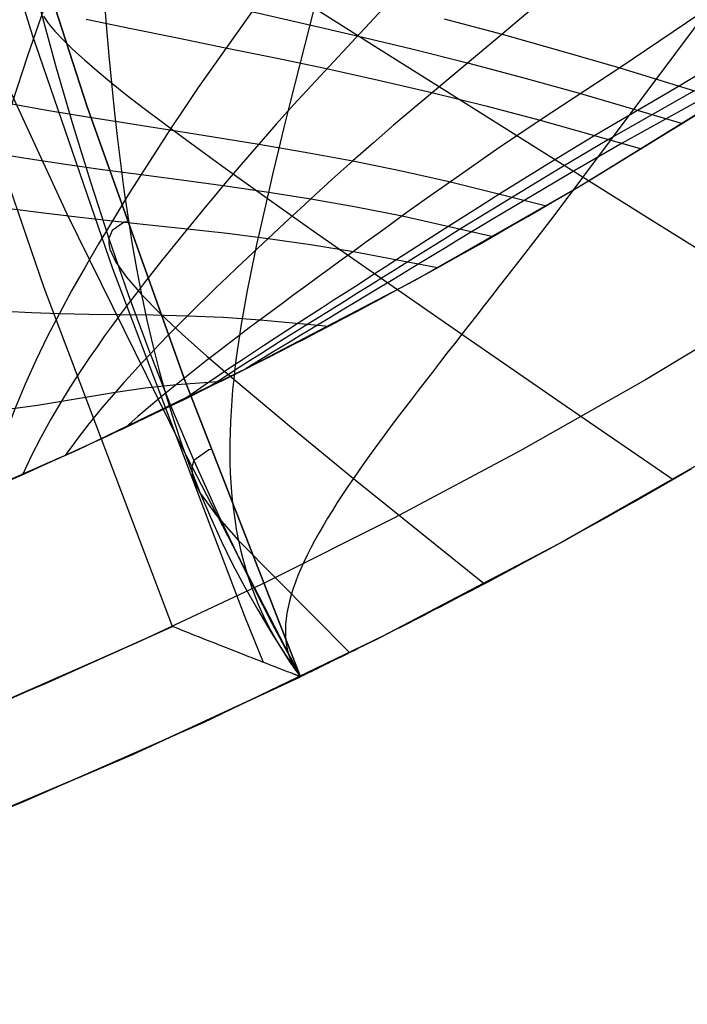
# Model space of a CAD drawing. Header units: millimetres. Extents: x -58 to 58, y -58 to 57.
# Tile 41 of 102: x 22 to 29, y -55 to -45. Entities that reach past the tile are written whole.
import ezdxf

# ---------------------------------------------------------------- set-up
doc = ezdxf.new("R2010")
doc.units = ezdxf.units.MM
doc.header["$MEASUREMENT"] = 0
doc.layers.add('Predefinito', color=5, linetype='Continuous')

msp = doc.modelspace()

# ---------------------------------------------------------------- linework, layer by layer
at = {"layer": 'Predefinito', "extrusion": (-5.19436e-06, 2.54963e-05, 1)}
msp.add_lwpolyline([(17.3356, -28.1987), (17.3293, -28.7285), (17.3355, -29.2598), (17.354, -29.7923), (17.3847, -30.3255), (17.4349, -30.9406), (17.5004, -31.5559), (17.5806, -32.1711), (17.6748, -32.7859), (17.7825, -33.4001), (17.9028, -34.0134), (18.0354, -34.6259), (18.1794, -35.2374), (18.4993, -36.4569), (18.8578, -37.6704), (19.2502, -38.8768), (19.6731, -40.0767), (20.1233, -41.2709), (20.5974, -42.4585), (21.6075, -44.8137), (22.6883, -47.1478), (23.8257, -49.4599), (25.0206, -51.7725)], dxfattribs=at)
at = {"layer": 'Predefinito'}
for points in [[(23.7422, -51.2695), (22.4619, -47.8864), (21.678, -45.6117), (20.9621, -43.3182), (20.6339, -42.1632), (20.3283, -41.002), (20.0477, -39.8338), (19.7948, -38.658), (19.5728, -37.4736), (19.3855, -36.2796), (19.237, -35.0748), (19.179, -34.4693), (19.1327, -33.8649), (19.0986, -33.2615), (19.0772, -32.6592), (19.0689, -32.0582), (19.0741, -31.4583), (19.0932, -30.8597), (19.1266, -30.2624)], [(20.1325, -30.2134), (20.0896, -30.9657), (20.07, -31.7416), (20.0748, -32.543), (20.1052, -33.3716), (20.1623, -34.2291), (20.2474, -35.1174), (20.3616, -36.0382), (20.506, -36.9933), (20.6818, -37.9844), (20.8902, -39.0133), (21.1323, -40.0818), (21.4093, -41.1917), (21.7223, -42.3446), (22.0726, -43.5425), (22.8893, -46.0799), (23.8688, -48.818), (25.0203, -51.771)], [(25.0203, -51.771), (23.8688, -48.818), (22.8893, -46.0799), (22.0726, -43.5425), (21.7223, -42.3446), (21.4093, -41.1917), (21.1323, -40.0818), (20.8902, -39.0133), (20.6818, -37.9844), (20.506, -36.9933), (20.3616, -36.0382), (20.2474, -35.1174), (20.1623, -34.2291), (20.1052, -33.3716), (20.0748, -32.543), (20.07, -31.7416), (20.0896, -30.9657), (20.1325, -30.2134)], [(20.1325, -30.2134), (20.0896, -30.9657), (20.07, -31.7416), (20.0748, -32.543), (20.1052, -33.3716), (20.1623, -34.2291), (20.2474, -35.1174), (20.3616, -36.0382), (20.506, -36.9933), (20.6818, -37.9844), (20.8902, -39.0133), (21.1323, -40.0818), (21.4093, -41.1917), (21.7223, -42.3446), (22.0726, -43.5425), (22.8893, -46.0799), (23.8688, -48.818), (25.0203, -51.771)], [(15.7642, -52.1703), (17.5556, -51.5951), (19.326, -50.9584), (21.0733, -50.261), (22.7956, -49.5036), (24.4907, -48.6873), (26.1566, -47.813), (27.7913, -46.8817), (29.3929, -45.8945), (30.9595, -44.8526), (32.4892, -43.7573), (33.9802, -42.6098), (35.4307, -41.4116), (36.8389, -40.164), (38.2033, -38.8685), (39.5221, -37.5267), (40.7938, -36.1402), (42.0169, -34.7106), (43.19, -33.2397), (44.3116, -31.7291)], [(43.864, -35.6118), (42.9294, -36.7331), (41.9652, -37.8308), (40.9723, -38.904), (39.9515, -39.9515), (38.904, -40.9723), (37.8308, -41.9652), (36.7331, -42.9294), (35.6118, -43.864), (34.4684, -44.7681), (33.304, -45.6409), (32.1199, -46.4819), (30.9174, -47.2902), (29.6978, -48.0655), (28.4625, -48.8072), (27.2128, -49.5148), (25.9501, -50.188), (24.6759, -50.8267), (23.3914, -51.4304), (22.0981, -51.9993), (20.7974, -52.533), (19.4905, -53.0318), (18.1788, -53.4956), (16.8637, -53.9246)], [(16.632, -55.042), (18.5219, -54.4352), (20.3898, -53.7634), (22.2333, -53.0276), (24.0504, -52.2286), (25.8388, -51.3674), (27.5964, -50.4449), (29.3211, -49.4623), (31.0109, -48.4208), (32.6637, -47.3216), (34.2776, -46.1659), (35.8507, -44.9553), (37.381, -43.6911), (38.8668, -42.3748), (40.3062, -41.008), (41.6976, -39.5924), (43.0394, -38.1296), (44.3298, -36.6213)], [(18.5956, -53.3522), (19.9008, -52.8792), (21.1945, -52.3741), (22.4753, -51.8374), (23.7422, -51.2695)], [(20.5493, -52.6306), (22.1562, -51.9745), (23.7422, -51.2695)], [(25.0203, -51.771), (23.3079, -52.5642), (21.5704, -53.3007), (19.8097, -53.9799), (18.0276, -54.6009)], [(18.2077, -54.5411), (19.9432, -53.9307), (21.6583, -53.2651), (23.3513, -52.5449), (25.0203, -51.771)]]:
    msp.add_lwpolyline(points, dxfattribs=at)
at = {"layer": 'Predefinito', "extrusion": (-0.312392, 0.949953, 0)}
msp.add_lwpolyline([(-6.3444, 320), (-6.3666, 319.9998), (-6.3889, 319.999), (-6.4115, 319.9977), (-6.4342, 319.996), (-6.4571, 319.9936), (-6.4801, 319.9908), (-6.5031, 319.9873), (-6.5263, 319.9833), (-6.5496, 319.9787), (-6.5729, 319.9735), (-6.5962, 319.9678), (-6.6195, 319.9614), (-6.6428, 319.9544), (-6.6661, 319.9468), (-6.6893, 319.9386), (-6.7125, 319.9298), (-6.7355, 319.9203), (-6.7584, 319.9103), (-6.7811, 319.8996), (-6.8037, 319.8883), (-6.826, 319.8764), (-6.8481, 319.8638), (-6.87, 319.8507), (-6.8916, 319.837), (-6.9129, 319.8227), (-6.9338, 319.8078), (-6.9544, 319.7924), (-6.9747, 319.7764), (-6.9945, 319.7598), (-7.0139, 319.7427), (-7.0329, 319.7252), (-7.0515, 319.7071), (-7.0695, 319.6886), (-7.0871, 319.6696), (-7.1042, 319.6501), (-7.1207, 319.6303), (-7.1367, 319.6101), (-7.1522, 319.5895), (-7.167, 319.5685), (-7.1814, 319.5472), (-7.1951, 319.5256), (-7.2082, 319.5038), (-7.2207, 319.4816), (-7.2326, 319.4593), (-7.2439, 319.4367), (-7.2546, 319.414), (-7.2647, 319.3911), (-7.2741, 319.3681), (-7.283, 319.345), (-7.2912, 319.3217), (-7.2988, 319.2985), (-7.3058, 319.2752), (-7.3121, 319.2518), (-7.3179, 319.2285), (-7.3231, 319.2052), (-7.3277, 319.182), (-7.3317, 319.1588), (-7.3351, 319.1357), (-7.338, 319.1127), (-7.3403, 319.0899), (-7.3421, 319.0671), (-7.3434, 319.0446), (-7.3441, 319.0222), (-7.3444, 319)], dxfattribs=at)
at = {"layer": 'Predefinito', "extrusion": (-0.338529, 0.940956, 0)}
msp.add_lwpolyline([(-4.9248, 320), (-4.9469, 319.9998), (-4.9693, 319.999), (-4.9919, 319.9977), (-5.0146, 319.996), (-5.0375, 319.9936), (-5.0604, 319.9908), (-5.0835, 319.9873), (-5.1067, 319.9833), (-5.13, 319.9787), (-5.1533, 319.9735), (-5.1766, 319.9678), (-5.1999, 319.9614), (-5.2232, 319.9544), (-5.2465, 319.9468), (-5.2697, 319.9386), (-5.2928, 319.9298), (-5.3159, 319.9203), (-5.3388, 319.9103), (-5.3615, 319.8996), (-5.384, 319.8883), (-5.4064, 319.8764), (-5.4285, 319.8638), (-5.4504, 319.8507), (-5.472, 319.837), (-5.4932, 319.8227), (-5.5142, 319.8078), (-5.5348, 319.7924), (-5.5551, 319.7764), (-5.5749, 319.7598), (-5.5943, 319.7427), (-5.6133, 319.7252), (-5.6319, 319.7071), (-5.6499, 319.6886), (-5.6675, 319.6696), (-5.6846, 319.6501), (-5.7011, 319.6303), (-5.7171, 319.6101), (-5.7326, 319.5895), (-5.7474, 319.5685), (-5.7617, 319.5472), (-5.7755, 319.5256), (-5.7886, 319.5038), (-5.8011, 319.4816), (-5.813, 319.4593), (-5.8243, 319.4367), (-5.835, 319.414), (-5.8451, 319.3911), (-5.8545, 319.3681), (-5.8634, 319.345), (-5.8716, 319.3217), (-5.8792, 319.2985), (-5.8862, 319.2752), (-5.8925, 319.2518), (-5.8983, 319.2285), (-5.9035, 319.2052), (-5.9081, 319.182), (-5.9121, 319.1588), (-5.9155, 319.1357), (-5.9184, 319.1127), (-5.9207, 319.0899), (-5.9225, 319.0671), (-5.9238, 319.0446), (-5.9245, 319.0222), (-5.9248, 319)], dxfattribs=at)
at = {"layer": 'Predefinito', "extrusion": (3.66533e-06, 1.49262e-06, 1)}
msp.add_lwpolyline([(22.6301, -49.5795), (21.2506, -50.1863), (19.8549, -50.7546), (18.4441, -51.2842)], dxfattribs=at)
at = {"layer": 'Predefinito', "extrusion": (-0.360205, 0.932873, 0)}
msp.add_lwpolyline([(-3.6761, 320), (-3.6983, 319.9998), (-3.7207, 319.999), (-3.7432, 319.9977), (-3.7659, 319.996), (-3.7888, 319.9936), (-3.8118, 319.9908), (-3.8349, 319.9873), (-3.858, 319.9833), (-3.8813, 319.9787), (-3.9046, 319.9735), (-3.9279, 319.9678), (-3.9512, 319.9614), (-3.9746, 319.9544), (-3.9978, 319.9468), (-4.021, 319.9386), (-4.0442, 319.9298), (-4.0672, 319.9203), (-4.0901, 319.9103), (-4.1128, 319.8996), (-4.1354, 319.8883), (-4.1577, 319.8764), (-4.1798, 319.8638), (-4.2017, 319.8507), (-4.2233, 319.837), (-4.2446, 319.8227), (-4.2655, 319.8078), (-4.2861, 319.7924), (-4.3064, 319.7764), (-4.3262, 319.7598), (-4.3457, 319.7427), (-4.3647, 319.7252), (-4.3832, 319.7071), (-4.4013, 319.6886), (-4.4188, 319.6696), (-4.4359, 319.6501), (-4.4524, 319.6303), (-4.4684, 319.6101), (-4.4839, 319.5895), (-4.4988, 319.5685), (-4.5131, 319.5472), (-4.5268, 319.5256), (-4.5399, 319.5038), (-4.5525, 319.4816), (-4.5644, 319.4593), (-4.5757, 319.4367), (-4.5864, 319.414), (-4.5964, 319.3911), (-4.6059, 319.3681), (-4.6147, 319.345), (-4.6229, 319.3217), (-4.6305, 319.2985), (-4.6375, 319.2752), (-4.6439, 319.2518), (-4.6496, 319.2285), (-4.6548, 319.2052), (-4.6594, 319.182), (-4.6634, 319.1588), (-4.6668, 319.1357), (-4.6697, 319.1127), (-4.672, 319.0899), (-4.6738, 319.0671), (-4.6751, 319.0446), (-4.6758, 319.0222), (-4.6761, 319)], dxfattribs=at)
at = {"layer": 'Predefinito', "extrusion": (-0.36969, 0.929155, 0)}
msp.add_lwpolyline([(-3.2855, 319.9838), (-3.3059, 319.9799), (-3.3263, 319.9755), (-3.3467, 319.9707), (-3.3672, 319.9654), (-3.3877, 319.9596), (-3.4081, 319.9534), (-3.4285, 319.9467), (-3.4489, 319.9395), (-3.4692, 319.9318), (-3.4894, 319.9237), (-3.5095, 319.9151), (-3.5295, 319.906), (-3.5494, 319.8965), (-3.5691, 319.8864), (-3.5887, 319.8759), (-3.6081, 319.865), (-3.6273, 319.8535), (-3.6463, 319.8416), (-3.6651, 319.8293), (-3.6836, 319.8165), (-3.7019, 319.8033), (-3.7199, 319.7896), (-3.7376, 319.7755), (-3.755, 319.761), (-3.7721, 319.7461), (-3.7888, 319.7308), (-3.8052, 319.7152), (-3.8213, 319.6991), (-3.837, 319.6827), (-3.8523, 319.6659), (-3.8672, 319.6489), (-3.8817, 319.6315), (-3.8957, 319.6138), (-3.9094, 319.5958), (-3.9226, 319.5775), (-3.9354, 319.559), (-3.9478, 319.5402), (-3.9597, 319.5212), (-3.9711, 319.502), (-3.9821, 319.4826), (-3.9926, 319.463), (-4.0026, 319.4433), (-4.0122, 319.4234), (-4.0213, 319.4034), (-4.0299, 319.3833), (-4.038, 319.3631), (-4.0457, 319.3428), (-4.0528, 319.3224), (-4.0596, 319.302), (-4.0658, 319.2816), (-4.0716, 319.2611), (-4.0769, 319.2407), (-4.0817, 319.2202), (-4.0861, 319.1998), (-4.09, 319.1794), (-4.0935, 319.1591), (-4.0966, 319.1389), (-4.0992, 319.1187), (-4.1014, 319.0986), (-4.1032, 319.0786), (-4.1045, 319.0588), (-4.1055, 319.039), (-4.1061, 319.0195), (-4.1063, 319)], dxfattribs=at)
at = {"layer": 'Predefinito', "extrusion": (0, 1, 0)}
for points in [[(-25.0203, 319), (-25.0203, 60)], [(-25.0203, 35), (-25.0203, 60)]]:
    msp.add_lwpolyline(points, dxfattribs=at)
at = {"layer": 'Predefinito', "extrusion": (1, 0, 0)}
msp.add_lwpolyline([(-51.771, 146.3333), (-51.771, 60)], dxfattribs=at)
at = {"layer": 'Predefinito'}
for points in [[(19.8312, -30.3232, 319.7071), (19.7981, -30.926, 319.7071), (19.78, -31.5307, 319.7071), (19.7763, -32.1372, 319.7071), (19.7869, -32.7457, 319.7071), (19.8111, -33.356, 319.7071), (19.8486, -33.9682, 319.7071), (19.9288, -34.8899, 319.7071), (20.0356, -35.8107, 319.7071), (20.2151, -37.0296, 319.7071), (20.4327, -38.2397, 319.7071), (20.6841, -39.4419, 319.7071), (20.9659, -40.6371, 319.7071), (21.2749, -41.8259, 319.7071), (21.6083, -43.009, 319.7071), (22.3396, -45.3599, 319.7071), (23.1439, -47.6932, 319.7071), (24.4619, -51.1661, 319.7071), (24.6459, -51.6259, 319.7071)], [(21.1522, -39.3043, 52.3492), (21.3569, -40.4759, 52.4711), (21.5885, -41.6433, 52.5997), (21.8442, -42.8061, 52.7308), (22.122, -43.9636, 52.8651), (22.2693, -44.5403, 52.9408), (22.4223, -45.1157, 53.0273), (22.5815, -45.6896, 53.1277), (22.7477, -46.2613, 53.2423), (22.922, -46.83, 53.3706), (23.1057, -47.3948, 53.5122), (23.2998, -47.9551, 53.6664), (23.5053, -48.5111, 53.8324), (23.7233, -49.0632, 54.0088), (23.9549, -49.6119, 54.1946), (24.2007, -50.1574, 54.3886), (24.4605, -50.6995, 54.5887), (24.7339, -51.2375, 54.7932), (25.0203, -51.771, 55)], [(24.4866, -39.6571, 36.6891), (24.1196, -40.6009, 36.9452), (23.7636, -41.533, 37.2186), (23.4169, -42.4573, 37.5123), (23.0814, -43.3691, 37.8289), (22.4526, -45.1104, 38.4975), (22.2953, -45.5695, 38.6805), (22.1384, -46.0494, 38.8843), (22.0611, -46.2957, 38.9966), (21.9852, -46.5454, 39.1172), (21.9111, -46.7977, 39.247), (21.8395, -47.0515, 39.3866), (21.7709, -47.3062, 39.5359), (21.7058, -47.562, 39.6945), (21.645, -47.819, 39.8624), (21.589, -48.0774, 40.0394), (21.5384, -48.3377, 40.2253), (21.494, -48.5999, 40.4199), (21.4566, -48.8637, 40.6228), (21.4268, -49.1287, 40.8336), (21.4065, -49.3771, 41.0374), (21.394, -49.6258, 41.2472), (21.3898, -49.8751, 41.4626), (21.3943, -50.1253, 41.683)], [(24.7853, -44.7722, 34.6987), (23.9991, -45.8865, 35.1714), (23.8583, -46.0953, 35.2624), (23.7156, -46.3105, 35.3605), (23.5717, -46.5314, 35.467), (23.4275, -46.7572, 35.5835), (23.2838, -46.987, 35.7111), (23.2126, -47.1026, 35.7793), (23.1421, -47.2182, 35.8504), (23.0724, -47.3336, 35.9244), (23.0036, -47.4491, 36.0013), (22.9357, -47.5646, 36.081), (22.8688, -47.6802, 36.1635), (22.7382, -47.9118, 36.3369), (22.6124, -48.1442, 36.5212), (22.4919, -48.3781, 36.7163), (22.3775, -48.6137, 36.922), (22.27, -48.8511, 37.1379), (22.1703, -49.0902, 37.3638), (22.0931, -49.2921, 37.561), (22.0226, -49.4948, 37.7645), (21.959, -49.6989, 37.9739), (21.903, -49.905, 38.1889)], [(27.7408, -44.7533, 31.3523), (27.0324, -45.356, 31.6001), (25.9472, -46.2637, 31.9854), (25.7473, -46.4385, 32.0587), (25.5426, -46.6198, 32.1391), (25.3341, -46.807, 32.2283), (25.1225, -46.9995, 32.3282), (25.016, -47.0976, 32.3828), (24.9094, -47.1963, 32.4407), (24.8031, -47.2952, 32.502), (24.6976, -47.3937, 32.5668), (24.5932, -47.4915, 32.635), (24.4897, -47.589, 32.7065), (24.3873, -47.6861, 32.7813), (24.2858, -47.7828, 32.8594), (24.1855, -47.8792, 32.9408), (24.0863, -47.9753, 33.0253), (23.9884, -48.0712, 33.1131), (23.8917, -48.1668, 33.204), (23.7963, -48.2622, 33.298), (23.7023, -48.3577, 33.3952), (23.6097, -48.4531, 33.4954), (23.5186, -48.5484, 33.5986), (23.4291, -48.6438, 33.7049), (23.3413, -48.7391, 33.8141), (23.2553, -48.8344, 33.9262), (23.1712, -48.9296, 34.0412), (23.0366, -49.0869, 34.2374), (22.9079, -49.244, 34.4409), (22.7852, -49.4018, 34.6515), (22.6685, -49.5612, 34.8687)], [(23.0401, -44.7593, 46.0926), (23.0837, -45.301, 46.2215), (23.1077, -45.571, 46.2934), (23.1334, -45.8403, 46.3715), (23.1608, -46.109, 46.4567), (23.1903, -46.3767, 46.549), (23.2222, -46.6434, 46.6482), (23.2569, -46.9088, 46.7542), (23.2948, -47.1728, 46.867), (23.3363, -47.4351, 46.9864), (23.3817, -47.6955, 47.1123), (23.4313, -47.9539, 47.2446), (23.4857, -48.21, 47.3831), (23.545, -48.4638, 47.5276), (23.6094, -48.7154, 47.6777), (23.6793, -48.9647, 47.8333), (23.7549, -49.2118, 47.9939), (23.8365, -49.4565, 48.1594), (23.9243, -49.699, 48.3294), (24.0185, -49.9391, 48.5037), (24.1195, -50.177, 48.6819), (24.2273, -50.4125, 48.8636), (24.3419, -50.6455, 49.0482), (24.4635, -50.876, 49.2355), (24.592, -51.1039, 49.4247), (24.7277, -51.3291, 49.6156), (24.8704, -51.5515, 49.8075), (25.0203, -51.771, 50)], [(25.8874, -45.0524, 33.1061), (24.9491, -46.0609, 33.539), (24.778, -46.2531, 33.6222), (24.6036, -46.4519, 33.7125), (24.4267, -46.6568, 33.8116), (24.2481, -46.8672, 33.9211), (24.1584, -46.9741, 33.9803), (24.0689, -47.0817, 34.0426), (23.9798, -47.1896, 34.1081), (23.8915, -47.2974, 34.1767), (23.804, -47.4047, 34.2485), (23.7175, -47.5119, 34.3234), (23.6319, -47.619, 34.4014), (23.5473, -47.7259, 34.4824), (23.4637, -47.8328, 34.5664), (23.3813, -47.9396, 34.6535), (23.3001, -48.0465, 34.7435), (23.2201, -48.1534, 34.8364), (23.1414, -48.2605, 34.9323), (23.064, -48.3679, 35.031), (22.9881, -48.4755, 35.1327), (22.9137, -48.5835, 35.2371), (22.841, -48.6917, 35.3444), (22.77, -48.8003, 35.4544), (22.701, -48.9091, 35.5671), (22.6339, -49.0182, 35.6825), (22.5268, -49.2004, 35.8804), (22.4259, -49.3832, 36.0851), (22.3316, -49.5675, 36.2963), (22.2442, -49.7539, 36.5137)], [(25.1556, -45.0908, 39.8731), (24.9123, -46.0479, 40.0936), (24.8537, -46.2853, 40.157), (24.7963, -46.5216, 40.2266), (24.7402, -46.757, 40.3039), (24.7126, -46.8743, 40.3458), (24.6854, -46.9913, 40.3901), (24.6587, -47.108, 40.4371), (24.6324, -47.2244, 40.4867), (24.6066, -47.3405, 40.5388), (24.5814, -47.4561, 40.5935), (24.5569, -47.5713, 40.6508), (24.5332, -47.6861, 40.7105), (24.5102, -47.8003, 40.7728), (24.4882, -47.9141, 40.8375), (24.4672, -48.0272, 40.9047), (24.4471, -48.1398, 40.9742), (24.4282, -48.2517, 41.0462), (24.4105, -48.3629, 41.1206), (24.3941, -48.4734, 41.1973), (24.379, -48.5832, 41.2764), (24.3653, -48.6922, 41.3578), (24.353, -48.8004, 41.4415), (24.3423, -48.9077, 41.5274), (24.3333, -49.0141, 41.6156), (24.3258, -49.1197, 41.7059), (24.3201, -49.2245, 41.7983), (24.3161, -49.3283, 41.8928), (24.3138, -49.4312, 41.9893), (24.3135, -49.5333, 42.0877), (24.315, -49.6345, 42.188), (24.3184, -49.7347, 42.2902), (24.3238, -49.834, 42.3942), (24.3313, -49.9324, 42.4999), (24.3408, -50.0299, 42.6072), (24.3524, -50.1264, 42.7162), (24.3663, -50.222, 42.8268), (24.3823, -50.3167, 42.9389), (24.4006, -50.4103, 43.0524), (24.4212, -50.5031, 43.1674), (24.4441, -50.5948, 43.2837), (24.4694, -50.6855, 43.4012), (24.4971, -50.7753, 43.5198), (24.5271, -50.864, 43.6395), (24.5596, -50.9518, 43.7602), (24.5945, -51.0385, 43.8817), (24.6318, -51.1242, 44.0041), (24.6715, -51.2088, 44.1271), (24.7138, -51.2923, 44.2507), (24.8058, -51.4563, 44.4994), (24.8556, -51.5366, 44.6243), (24.9079, -51.6158, 44.7494), (24.9628, -51.694, 44.8747), (25.0203, -51.771, 45)], [(24.5311, -45.1269, 34.8508), (25.0523, -45.2464, 34.0375), (25.5864, -45.371, 33.2464), (26.1314, -45.5021, 32.4767), (26.6858, -45.6411, 31.7268), (27.2479, -45.7894, 30.9957), (27.8155, -45.9474, 30.2827), (28.8321, -46.2481, 29.0606)], [(25.1556, -45.0908, 39.8731), (25.7967, -45.4967, 38.5074), (26.4608, -45.9153, 37.1872), (27.1441, -46.3446, 35.9084), (27.843, -46.7826, 34.6664), (28.5543, -47.2274, 33.4573), (29.2758, -47.6779, 32.2781)], [(19.3984, -45.1921, 51.2724), (19.4856, -45.2437, 50.156), (19.601, -45.3029, 49.05), (19.7441, -45.3686, 47.9557), (19.9143, -45.4399, 46.8745), (20.1113, -45.5158, 45.8077), (20.3342, -45.5946, 44.7582), (20.5817, -45.6745, 43.7287), (20.8522, -45.7542, 42.7192), (21.1443, -45.8322, 41.7298), (21.4568, -45.9077, 40.7608), (21.7886, -45.9803, 39.8123), (22.1384, -46.0494, 38.8843), (22.506, -46.1155, 37.9757), (22.8917, -46.1802, 37.0852), (23.2951, -46.2448, 36.2134), (23.7156, -46.3105, 35.3605), (24.1524, -46.3789, 34.5268), (24.6036, -46.4519, 33.7125), (25.0677, -46.5316, 32.917), (25.5426, -46.6198, 32.1391), (26.0264, -46.7182, 31.378), (26.5167, -46.8278, 30.6331), (27.4751, -47.0676, 29.2397)], [(22.4531, -45.1763, 52.169), (22.5016, -45.2462, 51.3164), (22.5672, -45.3249, 50.4704), (22.6494, -45.4122, 49.6318), (22.7477, -45.5077, 48.8017), (22.8615, -45.6112, 47.981), (22.9902, -45.7221, 47.1706), (23.1334, -45.8403, 46.3715), (23.2903, -45.9654, 45.5844), (23.46, -46.0968, 44.8092), (23.6414, -46.2341, 44.0456), (23.8334, -46.3768, 43.2932), (24.2448, -46.6763, 41.821), (24.6854, -46.9913, 40.3901), (25.1477, -47.3181, 38.998), (25.6277, -47.6548, 37.6412), (26.6298, -48.3515, 35.0205), (27.6712, -49.07, 32.5027), (28.7386, -49.8029, 30.0705)], [(22.8807, -45.2038, 37.5926), (23.3274, -45.2976, 36.7088), (23.7916, -45.3927, 35.8462), (24.2725, -45.4904, 35.0051), (24.7688, -45.592, 34.1857), (25.2784, -45.699, 33.3878), (25.7994, -45.8131, 32.6106), (26.3301, -45.9358, 31.8527), (26.8684, -46.0685, 31.1131), (27.4122, -46.2118, 30.3909), (28.4251, -46.5005, 29.1023)], [(29.007, -45.1516, 29.9547), (28.2075, -45.6923, 30.1716), (27.4122, -46.2118, 30.3909), (26.9775, -46.507, 30.5025), (26.5167, -46.8278, 30.6331), (26.2784, -46.9964, 30.7107), (26.036, -47.1698, 30.7992), (25.9137, -47.2581, 30.8482), (25.791, -47.3471, 30.9007), (25.6687, -47.436, 30.9568), (25.5473, -47.5242, 31.0166), (25.4271, -47.6117, 31.0801), (25.308, -47.6984, 31.1472), (25.1899, -47.7846, 31.2179), (25.0731, -47.8701, 31.2921), (24.9574, -47.9549, 31.3697), (24.843, -48.0392, 31.4508), (24.73, -48.1228, 31.5353), (24.6184, -48.2059, 31.6231), (24.5081, -48.2884, 31.7143), (24.3993, -48.3704, 31.8088), (24.2921, -48.452, 31.9065), (24.1864, -48.5331, 32.0074), (24.0825, -48.6136, 32.1115), (23.9803, -48.6937, 32.2188), (23.8801, -48.7732, 32.3291), (23.7818, -48.8521, 32.4425), (23.6491, -48.9604, 32.6046), (23.5206, -49.0675, 32.7721), (23.3963, -49.1737, 32.945), (23.2762, -49.2794, 33.123)], [(29.0601, -45.1497, 34.3925), (27.5373, -47.182, 34.7271), (27.2323, -47.5772, 34.7961), (27.0804, -47.773, 34.8385), (27.0047, -47.8703, 34.8626), (26.9293, -47.9673, 34.8888), (26.854, -48.064, 34.9175), (26.779, -48.1602, 34.9488), (26.7043, -48.2561, 34.9831), (26.6298, -48.3515, 35.0205), (26.5557, -48.4465, 35.0612), (26.482, -48.541, 35.1054), (26.4088, -48.6351, 35.1528), (26.3362, -48.7285, 35.2036), (26.2643, -48.8214, 35.2577), (26.1932, -48.9136, 35.315), (26.1231, -49.0051, 35.3755), (26.0539, -49.0959, 35.4392), (25.9858, -49.1859, 35.5061), (25.9189, -49.2751, 35.5761), (25.8534, -49.3633, 35.6492), (25.7892, -49.4507, 35.7253), (25.7265, -49.537, 35.8045), (25.6654, -49.6224, 35.8867), (25.606, -49.7067, 35.9719), (25.5484, -49.7899, 36.0601), (25.4927, -49.8719, 36.1512), (25.4389, -49.9527, 36.2451), (25.3872, -50.0324, 36.3418), (25.3375, -50.1109, 36.4412), (25.2899, -50.1882, 36.5432), (25.2446, -50.2642, 36.6478), (25.2015, -50.339, 36.7549), (25.1608, -50.4126, 36.8644), (25.1225, -50.4849, 36.9762), (25.0866, -50.5559, 37.0904), (25.0532, -50.6257, 37.2067), (25.0224, -50.6941, 37.3252), (24.9943, -50.7612, 37.4457), (24.9688, -50.827, 37.5683), (24.9461, -50.8914, 37.6927), (24.9263, -50.9545, 37.819), (24.9093, -51.0162, 37.9471), (24.8953, -51.0765, 38.0768), (24.8842, -51.1355, 38.2081), (24.8761, -51.193, 38.3408), (24.871, -51.2491, 38.4748), (24.8689, -51.3038, 38.61), (24.8699, -51.3571, 38.7462), (24.8739, -51.409, 38.8833), (24.8811, -51.4594, 39.0213), (24.8914, -51.5083, 39.16), (24.9048, -51.5558, 39.2993), (24.9214, -51.6018, 39.439), (24.9413, -51.6464, 39.579), (24.9643, -51.6894, 39.7193), (24.9907, -51.731, 39.8597), (25.0203, -51.771, 40)], [(26.4553, -45.2006, 32.3429), (27.0324, -45.356, 31.6001), (27.6171, -45.5197, 30.8765), (28.2075, -45.6923, 30.1716), (29.2235, -46.003, 29.012)], [(29.647, -45.3621, 29.2842), (28.8017, -45.874, 29.4844), (27.9594, -46.3661, 29.6853), (27.4991, -46.6457, 29.7854), (27.0112, -46.949, 29.9036), (26.7587, -47.1082, 29.9749), (26.5018, -47.2719, 30.0571), (26.3719, -47.3553, 30.1031), (26.2417, -47.4391, 30.1526), (26.1119, -47.5228, 30.2058), (25.983, -47.6058, 30.2629), (25.8555, -47.6879, 30.3238), (25.729, -47.7692, 30.3884), (25.6037, -47.8497, 30.4567), (25.4797, -47.9294, 30.5286), (25.357, -48.0084, 30.6042), (25.2357, -48.0865, 30.6832), (25.1158, -48.1639, 30.7658), (24.9974, -48.2405, 30.8518), (24.8805, -48.3164, 30.9413), (24.7651, -48.3915, 31.0342), (24.6514, -48.466, 31.1303), (24.5395, -48.5397, 31.2299), (24.4293, -48.6126, 31.3326), (24.3211, -48.6847, 31.4386), (24.2149, -48.7559, 31.5478), (24.1108, -48.8263, 31.6601), (23.9814, -48.9147, 31.8078), (23.8557, -49.0014, 31.9602)], [(28.9502, -45.9204, 29.316), (28.0962, -46.406, 29.5121), (27.6296, -46.6818, 29.6092), (27.135, -46.9808, 29.7242), (26.8791, -47.1377, 29.7938), (26.6186, -47.299, 29.8744), (26.487, -47.3811, 29.9195), (26.355, -47.4636, 29.9683), (26.2233, -47.5461, 30.0208), (26.0927, -47.6277, 30.0771), (25.9633, -47.7084, 30.1373), (25.8351, -47.7883, 30.2013), (25.7081, -47.8674, 30.269), (25.5823, -47.9457, 30.3403), (25.4579, -48.0232, 30.4153), (25.335, -48.0998, 30.4938), (25.2134, -48.1757, 30.5759), (25.0934, -48.2507, 30.6614), (24.9749, -48.3249, 30.7504), (24.858, -48.3983, 30.8428), (24.7428, -48.471, 30.9386), (24.6294, -48.5428, 31.0377), (24.5178, -48.6138, 31.1401), (24.4082, -48.6839, 31.2458), (24.3006, -48.7532, 31.3546), (24.1952, -48.8214, 31.4666), (24.1091, -48.8775, 31.5623)], [(29.0966, -45.9643, 29.153), (28.2313, -46.4442, 29.3438), (27.7586, -46.7165, 29.4376), (27.2578, -47.0114, 29.5491), (26.9987, -47.166, 29.617), (26.7349, -47.3248, 29.6959), (26.6016, -47.4057, 29.7402), (26.4679, -47.4869, 29.7881), (26.3345, -47.568, 29.8397), (26.2022, -47.6484, 29.8953), (26.0711, -47.7277, 29.9547), (25.9413, -47.8063, 30.018), (25.8126, -47.8839, 30.0849), (25.6853, -47.9608, 30.1556), (25.5593, -48.0368, 30.2299), (25.4347, -48.1119, 30.3078), (25.3117, -48.1862, 30.3893), (25.1901, -48.2596, 30.4743), (25.0976, -48.3156, 30.5421), (25.006, -48.3711, 30.612), (24.9153, -48.4261, 30.6839), (24.8257, -48.4806, 30.7579), (24.7372, -48.5346, 30.8338), (24.6498, -48.588, 30.9117), (24.5636, -48.6409, 30.9915), (24.4786, -48.6932, 31.0733)], [(22.6302, -49.5795, 35), (22.7676, -49.5155, 34.5403), (22.9147, -49.4488, 34.084), (22.9935, -49.4124, 33.8562), (23.0756, -49.374, 33.6301), (23.1614, -49.3336, 33.4057), (23.2512, -49.2913, 33.183), (23.3685, -49.2358, 32.9094), (23.4926, -49.1767, 32.6404), (23.6245, -49.1135, 32.376), (23.6937, -49.0801, 32.2456), (23.7652, -49.0455, 32.1164), (23.8566, -49.001, 31.9586), (23.9509, -48.955, 31.8042), (24.0483, -48.9072, 31.653), (24.149, -48.8575, 31.505), (24.2533, -48.8059, 31.3602), (24.3612, -48.7521, 31.2185), (24.4731, -48.6959, 31.0798), (24.5892, -48.6373, 30.9441), (24.7039, -48.5791, 30.8174), (24.8209, -48.5194, 30.6952), (24.9403, -48.4582, 30.5774), (25.0624, -48.3952, 30.4638), (25.1873, -48.3304, 30.3544), (25.3152, -48.2636, 30.2491), (25.4462, -48.1947, 30.1477), (25.5806, -48.1236, 30.0502), (25.6988, -48.0606, 29.9694), (25.8181, -47.9967, 29.8926), (25.9386, -47.9318, 29.8197), (26.0603, -47.8657, 29.7507), (26.1835, -47.7984, 29.6854), (26.3082, -47.7298, 29.6239), (26.4346, -47.6599, 29.5661), (26.5628, -47.5884, 29.5118), (26.6827, -47.5212, 29.4651), (26.8028, -47.4536, 29.4218), (26.9234, -47.3853, 29.3819), (27.0444, -47.3164, 29.3452), (27.1659, -47.2468, 29.3116), (27.2879, -47.1764, 29.281), (27.4105, -47.1052, 29.2532), (27.5338, -47.0332, 29.2281), (27.7451, -46.9087, 29.1908), (27.9605, -46.7807, 29.1585), (29.1363, -46.0581, 29.0232)], [(21.9852, -46.5454, 39.1172), (22.3198, -46.6008, 38.2085), (22.6719, -46.6538, 37.3164), (23.0412, -46.7055, 36.4413), (23.4275, -46.7572, 35.5835), (23.8303, -46.8105, 34.7434), (24.2481, -46.8672, 33.9211), (24.6794, -46.9294, 33.1164), (25.1225, -46.9995, 32.3282), (25.5755, -47.0793, 31.556), (26.036, -47.1698, 30.7992), (26.9439, -47.3735, 29.3753)], [(22.1403, -47.0973, 38.4798), (22.4576, -47.1397, 37.588), (22.7915, -47.1796, 36.7114), (23.1421, -47.2182, 35.8504), (23.509, -47.2568, 35.0054), (23.8915, -47.2974, 34.1767), (24.2882, -47.3422, 33.3641), (24.6976, -47.3937, 32.5668), (25.1181, -47.4539, 31.7844), (25.5473, -47.5242, 31.0166), (26.3883, -47.6855, 29.5868)], [(23.2903, -47.2328, 60), (23.2598, -47.2334, 58.3722), (23.1408, -47.3148, 55.1244), (23.1057, -47.3948, 53.5122), (23.1052, -47.4445, 52.7106), (23.1172, -47.5004, 51.913), (23.1774, -47.63, 50.3319), (23.2831, -47.7818, 48.774), (23.4313, -47.9539, 47.2446), (23.6184, -48.1444, 45.7477), (23.8386, -48.3507, 44.2826), (24.0856, -48.5703, 42.8478), (24.353, -48.8004, 41.4415), (24.9301, -49.2836, 38.7066), (25.5484, -49.7899, 36.0601), (26.8572, -50.8423, 30.9682)], [(22.0702, -48.1216, 38.2564), (22.3333, -48.1353, 37.3827), (22.6124, -48.1442, 36.5212), (22.908, -48.1496, 35.6722), (23.2201, -48.1534, 34.8364), (23.5483, -48.1582, 34.0138), (23.8917, -48.1668, 33.204), (24.2491, -48.182, 32.4071), (24.6184, -48.2059, 31.6231), (25.3009, -48.271, 30.2608)], [(20.5361, -48.4411, 60.0017), (20.4931, -48.4367, 58.1461), (20.3409, -48.5189, 54.2449), (20.3225, -48.6056, 52.2274), (20.37, -48.7056, 50.2313), (20.4791, -48.813, 48.2662), (20.6457, -48.921, 46.3388), (20.8633, -49.0174, 44.4581), (21.1247, -49.0901, 42.6237), (21.4268, -49.1287, 40.8336), (21.5933, -49.1332, 39.9533), (21.7718, -49.1282, 39.0815), (21.9636, -49.1139, 38.2183), (22.1703, -49.0902, 37.3638), (22.3933, -49.0577, 36.5183), (22.6339, -49.0182, 35.6825), (22.8931, -48.9744, 34.8567), (23.1712, -48.9296, 34.0412), (23.4679, -48.8877, 33.2363), (23.7818, -48.8521, 32.4425), (24.1952, -48.8214, 31.4666), (24.227, -48.8191, 31.3958)], [(24.1273, -49.5017, 60), (24.1036, -49.5036, 58.5455), (23.9549, -49.6119, 54.1946), (23.9337, -49.6765, 52.7552), (23.9383, -49.7533, 51.3251), (23.967, -49.8411, 49.9071), (24.0185, -49.9391, 48.5037), (24.181, -50.1615, 45.7469), (24.4006, -50.4103, 43.0524), (25.5106, -51.5312, 32.7352)], [(21.1881, -50.2127, 60.0029), (21.164, -50.2229, 58.5215), (20.9772, -50.3011, 53.8105), (20.9241, -50.3234, 50.5423), (20.9382, -50.3175, 48.901), (20.9819, -50.2992, 47.2741), (21.058, -50.2673, 45.65), (21.1673, -50.2215, 44.0418), (21.3107, -50.1611, 42.457), (21.4883, -50.0849, 40.9009), (21.7032, -49.9921, 39.3743), (21.8255, -49.9389, 38.627), (21.9599, -49.88, 37.8823), (22.1046, -49.8162, 37.154), (22.2635, -49.7453, 36.4294), (22.438, -49.6657, 35.7123), (22.6302, -49.5795, 35)], [(28.9236, -49.6958, 30.0557), (28.793, -49.7716, 30.0796), (28.6782, -49.8378, 30.1035), (28.5752, -49.8969, 30.1275), (28.481, -49.9508, 30.1514), (28.3941, -50.0002, 30.1754), (28.2374, -50.0889, 30.2233), (28.0975, -50.1675, 30.2713), (27.9709, -50.2382, 30.3192), (27.8552, -50.3024, 30.3672), (27.7482, -50.3616, 30.4152), (27.6486, -50.4163, 30.4629), (27.5551, -50.4675, 30.5106), (27.467, -50.5155, 30.5583), (27.3836, -50.5607, 30.6061), (27.3042, -50.6036, 30.6538), (27.2286, -50.6444, 30.7015), (27.1564, -50.6831, 30.7492), (27.0872, -50.7201, 30.7969), (27.0207, -50.7556, 30.8447), (26.9568, -50.7896, 30.8924), (26.8952, -50.8222, 30.9401), (26.8359, -50.8535, 30.9879), (26.7234, -50.9128, 31.0833), (26.6181, -50.9679, 31.1788), (26.5187, -51.0197, 31.2743), (26.4247, -51.0684, 31.3699), (26.3357, -51.1144, 31.4654), (26.2511, -51.1579, 31.561), (26.1707, -51.199, 31.6565), (26.0943, -51.238, 31.752), (26.0216, -51.275, 31.8476), (25.9526, -51.31, 31.9431), (25.887, -51.3431, 32.0388), (25.8246, -51.3745, 32.1344), (25.7654, -51.4042, 32.23), (25.7093, -51.4323, 32.3256), (25.6561, -51.4589, 32.4212), (25.6057, -51.4839, 32.5169), (25.558, -51.5076, 32.6125), (25.5129, -51.53, 32.7081), (25.4703, -51.5511, 32.8035), (25.4301, -51.5709, 32.8989), (25.3923, -51.5896, 32.9943), (25.3566, -51.6071, 33.0897), (25.3232, -51.6235, 33.1851), (25.2918, -51.6389, 33.2805), (25.2624, -51.6533, 33.3759), (25.235, -51.6667, 33.4713), (25.2094, -51.6791, 33.5669), (25.1857, -51.6907, 33.6625), (25.1637, -51.7015, 33.7582), (25.1434, -51.7113, 33.8538), (25.1248, -51.7204, 33.9494), (25.1078, -51.7286, 34.045), (25.0786, -51.7428, 34.2363), (25.0663, -51.7487, 34.3318), (25.0558, -51.7538, 34.4272), (25.0469, -51.7581, 34.5227), (25.0395, -51.7617, 34.6181), (25.0203, -51.771, 35)], [(25.0203, -51.771, 319), (25.0201, -51.7709, 319.015), (25.0197, -51.7708, 319.03), (25.019, -51.7705, 319.0449), (25.018, -51.7701, 319.0597), (25.0167, -51.7696, 319.0745), (25.0152, -51.769, 319.0892), (25.0133, -51.7683, 319.1038), (25.0112, -51.7675, 319.1184), (25.0089, -51.7666, 319.1329), (25.0063, -51.7656, 319.1473), (25.0034, -51.7645, 319.1616), (25.0003, -51.7633, 319.1759), (24.9969, -51.762, 319.19), (24.9932, -51.7606, 319.2041), (24.9894, -51.7591, 319.2181), (24.9853, -51.7575, 319.2319), (24.9809, -51.7558, 319.2457), (24.9764, -51.7541, 319.2594), (24.9716, -51.7522, 319.273), (24.9665, -51.7503, 319.2865), (24.9613, -51.7483, 319.2999), (24.9558, -51.7461, 319.3132), (24.9443, -51.7417, 319.3394), (24.9319, -51.7369, 319.3652), (24.9187, -51.7318, 319.3905), (24.9048, -51.7264, 319.4153), (24.8901, -51.7207, 319.4397), (24.8745, -51.7146, 319.4638), (24.8582, -51.7083, 319.4874), (24.8412, -51.7017, 319.5105), (24.8236, -51.6949, 319.533), (24.8054, -51.6879, 319.5549), (24.7866, -51.6806, 319.5763), (24.7673, -51.6731, 319.5972), (24.7475, -51.6654, 319.6175), (24.7272, -51.6575, 319.6372), (24.7064, -51.6494, 319.6563), (24.6852, -51.6412, 319.6749), (24.6636, -51.6328, 319.6929), (24.6417, -51.6242, 319.7104), (24.6194, -51.6156, 319.7272), (24.5968, -51.6068, 319.7435), (24.574, -51.5979, 319.7592), (24.5513, -51.589, 319.774), (24.5283, -51.58, 319.7884), (24.5048, -51.5708, 319.8024), (24.481, -51.5615, 319.8159), (24.4568, -51.552, 319.829), (24.4322, -51.5424, 319.8416), (24.4074, -51.5327, 319.8537), (24.3823, -51.5229, 319.8654), (24.3569, -51.5129, 319.8766), (24.3312, -51.5028, 319.8873), (24.3053, -51.4926, 319.8976), (24.2792, -51.4824, 319.9073), (24.253, -51.472, 319.9166), (24.2265, -51.4616, 319.9254), (24.1999, -51.4511, 319.9337), (24.1731, -51.4405, 319.9414), (24.1192, -51.4192, 319.9555), (24.0649, -51.3978, 319.9675), (24.0106, -51.3762, 319.9776), (23.9562, -51.3547, 319.9858), (23.902, -51.3332, 319.9921), (23.8482, -51.3117, 319.9965), (23.7949, -51.2905, 319.9991), (23.7422, -51.2695, 320)]]:
    msp.add_polyline3d(points, dxfattribs=at)

doc.saveas('drawing.dxf')
